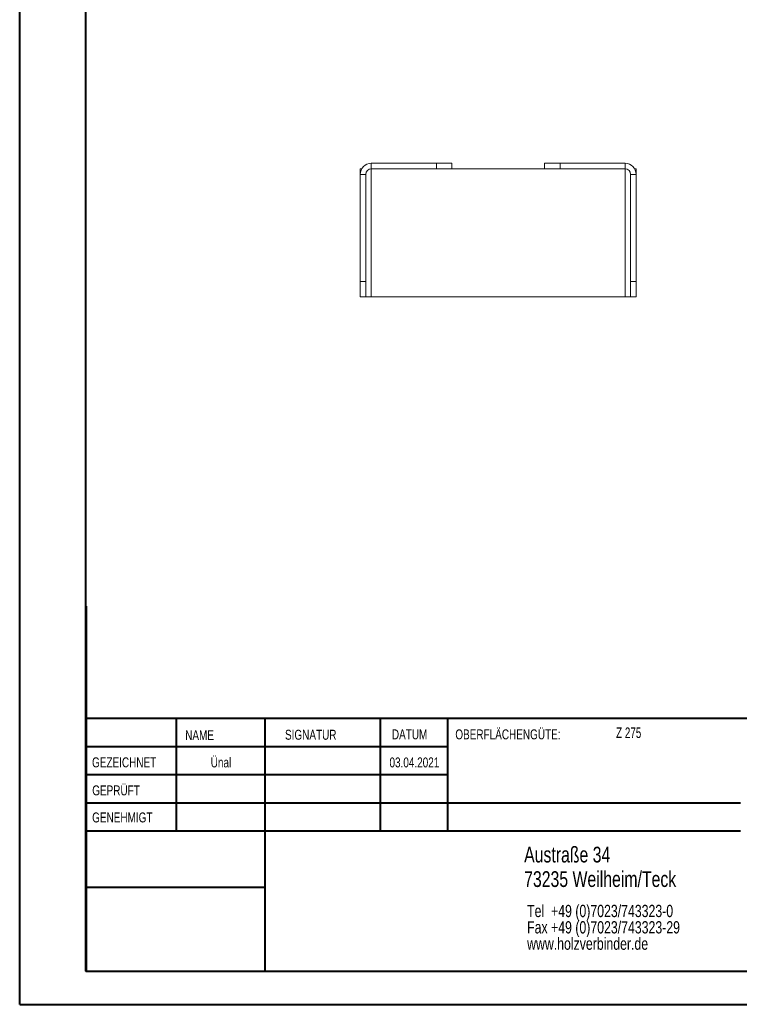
# Model space of a CAD drawing. Header units: millimetres. Extents: x 0 to 210, y 0 to 297.
# Tile 1 of 3: x 0 to 109, y 0 to 149. Entities that reach past the tile are written whole.
import ezdxf

# ---------------------------------------------------------------- set-up
doc = ezdxf.new("R2010")
doc.units = ezdxf.units.MM
doc.styles.add('SLDTEXTSTYLE0', font='TXT', dxfattribs={"width": 0.75})
doc.styles.add('SLDTEXTSTYLE2', font='TXT', dxfattribs={"width": 0.7})

# ---------------------------------------------------------------- blocks, each defined once
blk = doc.blocks.new('SW_NOTE_0')
at = {"color": 0, "linetype": 'Continuous', "lineweight": 0, "char_height": 1.8521, "attachment_point": 1, "style": 'SLDTEXTSTYLE0'}
for s, insert in [('Tel  +49 (0)7023/743323-0', (0, 2.39)), ('Fax +49 (0)7023/743323-29', (0, -0.08)), ('www.holzverbinder.de', (0, -2.55))]:
    blk.add_mtext(s, dxfattribs=dict(at, insert=insert))

msp = doc.modelspace()

# ---------------------------------------------------------------- linework, layer by layer
at = {"color": 7, "linetype": 'Continuous', "lineweight": 40}
for p, q in [((0.08, 0.21), (0.08, 297.21)), ((10.08, 5.21), (10.08, 292.21)), ((10.11, 60.37), (10.11, 5.12)), ((205.08, 43.37), (10.11, 43.37)), ((23.71, 43.37), (23.71, 26.37)), ((37.1, 43.37), (37.1, 5.12)), ((54.51, 43.37), (54.51, 26.37)), ((64.71, 26.37), (64.71, 43.37)), ((64.71, 39.1), (10.11, 39.1)), ((64.71, 34.87), (10.11, 34.87)), ((108.91, 30.62), (10.11, 30.62)), ((108.91, 26.37), (10.11, 26.37)), ((37.1, 17.87), (10.11, 17.87)), ((10.11, 13.71), (10.08, 13.71)), ((10.11, 9.46), (10.08, 9.46)), ((10.08, 5.21), (205.08, 5.21)), ((0.08, 0.21), (210.08, 0.21))]:
    msp.add_line(p, q, dxfattribs=at)
at = {"color": 7, "linetype": 'Continuous', "lineweight": 15}
for p, q in [((53.17, 126.41), (53.17, 127.25)), ((53.17, 127.25), (63, 127.25)), ((63, 126.41), (63, 127.25)), ((63, 127.25), (65.33, 127.25)), ((65.33, 127.25), (65.33, 126.41)), ((79.33, 126.41), (79.33, 127.25)), ((79.33, 127.25), (81.67, 127.25)), ((81.67, 127.25), (81.67, 126.41)), ((81.67, 127.25), (91.5, 127.25)), ((91.5, 126.41), (91.5, 127.25)), ((51.5, 126.41), (51.5, 125.58)), ((51.72, 126.41), (51.5, 126.41)), ((52.33, 125.58), (51.5, 125.58)), ((51.5, 109.41), (51.5, 125.58)), ((52.33, 109.41), (52.33, 125.58)), ((53.17, 126.41), (63, 126.41)), ((53.17, 107.08), (53.17, 126.41)), ((65.33, 126.41), (63, 126.41)), ((79.33, 126.41), (65.33, 126.41)), ((81.67, 126.41), (79.33, 126.41)), ((81.67, 126.41), (91.5, 126.41)), ((91.5, 126.41), (91.5, 107.08)), ((92.33, 125.58), (93.17, 125.58)), ((92.33, 109.41), (92.33, 125.58)), ((92.94, 126.41), (93.17, 126.41)), ((93.17, 126.41), (93.17, 125.58)), ((93.17, 109.41), (93.17, 125.58)), ((51.5, 109.41), (52.33, 109.41)), ((51.5, 107.08), (51.5, 109.41)), ((52.33, 109.41), (52.33, 107.08)), ((92.33, 109.41), (93.17, 109.41)), ((92.33, 107.08), (92.33, 109.41)), ((93.17, 109.41), (93.17, 107.08)), ((52.33, 107.08), (51.5, 107.08)), ((52.33, 107.08), (53.17, 107.08)), ((53.17, 107.08), (91.5, 107.08)), ((91.5, 107.08), (92.33, 107.08)), ((93.17, 107.08), (92.33, 107.08))]:
    msp.add_line(p, q, dxfattribs=at)
at = {"color": 7, "linetype": 'Continuous', "lineweight": 0}
for p, q in [((64.71, 39.12), (10.11, 39.12)), ((23.71, 5.21), (23.71, 5.12)), ((54.51, 5.21), (54.51, 5.12))]:
    msp.add_line(p, q, dxfattribs=at)
at = {"color": 7, "linetype": 'Continuous', "lineweight": 15}
for centre, radius, start, end in [((53.17, 125.58), 1.67, 90, 180), ((91.5, 125.58), 1.67, 0, 90), ((53.17, 125.58), 0.833, 90, 180), ((91.5, 125.58), 0.833, 0, 90)]:
    msp.add_arc(centre, radius, start, end, dxfattribs=at)

# ---------------------------------------------------------------- block references
at = {"color": 7, "linetype": 'Continuous', "lineweight": 0}
msp.add_blockref('SW_NOTE_0', (76.7, 12.85), dxfattribs=at)

# ---------------------------------------------------------------- texts
for s, insert, char_height, attachment_point, style in [('SIGNATUR', (40.14, 41.68), 1.5, 1, 'SLDTEXTSTYLE0'), ('DATUM', (56.28, 41.74), 1.5, 1, 'SLDTEXTSTYLE0'), ('OBERFLÄCHENGÜTE:', (65.86, 41.74), 1.5, 1, 'SLDTEXTSTYLE0'), ('Z 275', (90.14, 42.03), 1.587, 1, 'SLDTEXTSTYLE2'), ('NAME', (25.07, 41.62), 1.5, 1, 'SLDTEXTSTYLE0'), ('GEZEICHNET', (11, 37.51), 1.5, 1, 'SLDTEXTSTYLE0'), ('Ünal', (30.47, 37.5), 1.499, 2, 'SLDTEXTSTYLE0'), ('03.04.2021', (59.68, 37.5), 1.499, 2, 'SLDTEXTSTYLE0'), ('GEPRÜFT', (11.03, 33.28), 1.5, 1, 'SLDTEXTSTYLE0'), ('GENEHMIGT', (11.02, 29.19), 1.5, 1, 'SLDTEXTSTYLE0'), ('Austraße 34', (76.25, 24.02), 2.3813, 1, 'SLDTEXTSTYLE0'), ('73235 Weilheim/Teck', (76.25, 20.32), 2.3813, 1, 'SLDTEXTSTYLE0')]:
    msp.add_mtext(s, dxfattribs=dict(at, insert=insert, char_height=char_height, attachment_point=attachment_point, style=style))

doc.saveas('drawing.dxf')
